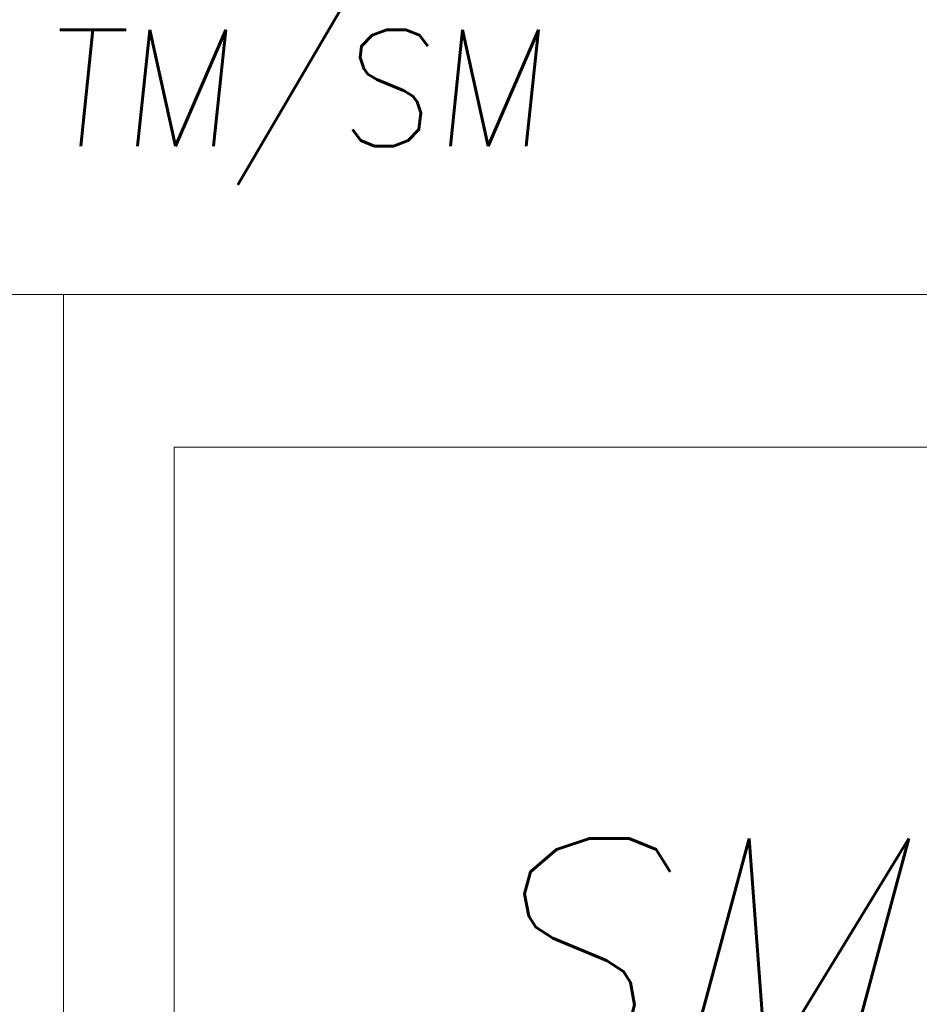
# Model space of a CAD drawing. Header units: millimetres. Extents: x 262469 to 275208, y -32539 to 9411.
# Tile 34 of 256: x 270262 to 270475, y -26533 to -26301. Entities that reach past the tile are written whole.
import ezdxf

# ---------------------------------------------------------------- set-up
doc = ezdxf.new("R2010")
doc.units = ezdxf.units.MM
doc.header["$LTSCALE"] = 100
doc.layers.add('$ IE SCHEMAT', color=7, linetype='Continuous', lineweight=0)
doc.layers.add('$ mp_ele_opisy', color=7, linetype='Continuous', lineweight=30)
doc.styles.add('R', font='romans.shx')
doc.styles.add('ROMANS', font='romans', dxfattribs={"width": 0.8})

msp = doc.modelspace()

# ---------------------------------------------------------------- linework, layer by layer
at = {"layer": '$ IE SCHEMAT', "color": 0, "ltscale": 2}
for points in [[(269832.6, -26365.81), (270602.6, -26365.81), (270602.6, -26695.81), (269832.6, -26695.81), (269832.6, -26365.81)], [(270272.6, -26365.81), (270272.6, -26695.81)]]:
    msp.add_lwpolyline(points, dxfattribs=at)
msp.add_lwpolyline([(270298.69, -26401.84), (270576.52, -26401.84), (270576.52, -26659.78), (270298.69, -26659.78)], close=True, dxfattribs=at)

# ---------------------------------------------------------------- texts
at = {"layer": '$ IE SCHEMAT', "lineweight": 25, "insert": (270022.48, -26303.24), "char_height": 27.5, "attachment_point": 1, "style": 'R'}
msp.add_mtext_dynamic_manual_height_columns('{\\Q6;\\W0.95;Widok tablicy TM/SM}', width=1969.8092, gutter_width=40, heights=[0], dxfattribs=at)
at = {"layer": '$ mp_ele_opisy', "color": 7, "lineweight": 0, "style": 'ROMANS', "oblique": 15}
msp.add_text('SM', height=55, dxfattribs=at).set_placement((270363.21, -26549.22))

doc.saveas('drawing.dxf')
